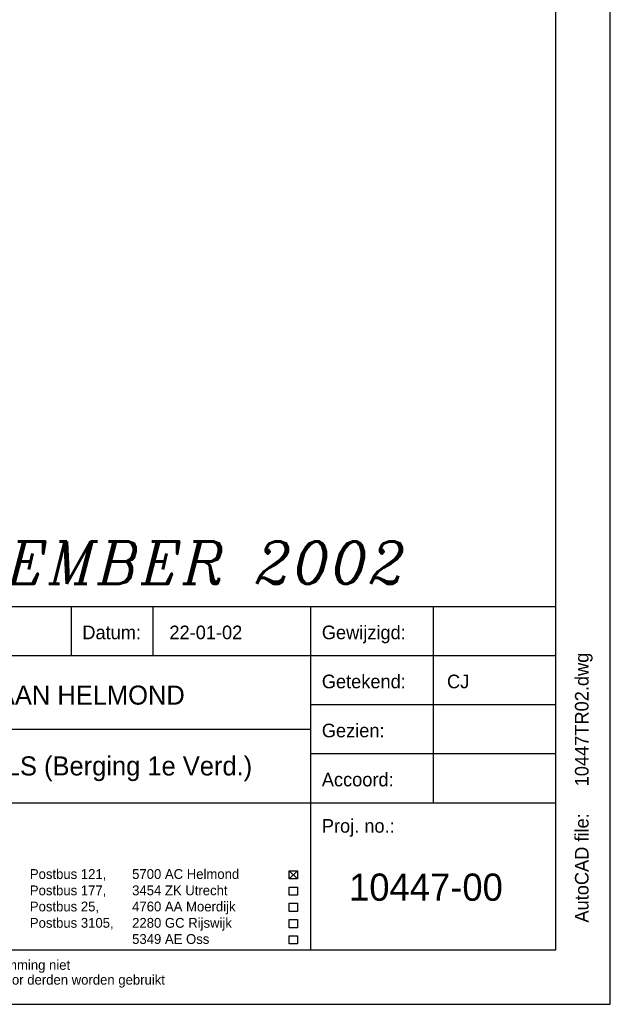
# Model space of a CAD drawing. Extents: x 3798 to 15678, y 462 to 8862.
# Tile 16 of 17: x 13508 to 15678, y 462 to 4076. Entities that reach past the tile are written whole.
import ezdxf

# ---------------------------------------------------------------- set-up
doc = ezdxf.new("R2010")
doc.units = 0
doc.header["$LTSCALE"] = 20
doc.layers.get('0').update_dxf_attribs({"linetype": 'CONTINUOUS'})
for name, color, linetype in [('00KAD025', 2, 'CONTINUOUS'), ('00KAD070', 5, 'CONTINUOUS'), ('BL$2----', 7, 'CONTINUOUS'), ('BL$4----', 7, 'CONTINUOUS')]:
    doc.layers.add(name, color=color, linetype=linetype)
doc.styles.add('BURO-018', font='BUROFONT.shx', dxfattribs={"height": 36})
doc.styles.add('BURO-025', font='BUROFONT.shx', dxfattribs={"height": 50})
doc.styles.add('BURO-035', font='BUROFONT.shx', dxfattribs={"height": 70})
doc.styles.add('BURO-050', font='BUROFONT.shx', dxfattribs={"height": 100})
doc.styles.add('ITALICC', font='italicc', dxfattribs={"width": 10, "height": 10})

# ---------------------------------------------------------------- blocks, each defined once
blk = doc.blocks.new('A2-HOR')
at = {"layer": '00KAD025', "linetype": 'CONTINUOUS'}
for p, q in [((594, 0), (594, 420)), ((0, 0), (594, 0))]:
    blk.add_line(p, q, dxfattribs=at)
at = {"layer": '00KAD070', "linetype": 'CONTINUOUS'}
for p, q in [((584, 10), (584, 410)), ((10, 10), (584, 10))]:
    blk.add_line(p, q, dxfattribs=at)
blk = doc.blocks.new('KUIJPERS')
at = {"color": 1}
for p, q in [((-185, 73), (-10, 73)), ((-99, 64), (-99, 73)), ((-84, 64), (-84, 73)), ((-55, 10), (-55, 73)), ((-32.5, 37), (-32.5, 73)), ((-185, 64), (-10, 64)), ((-55, 55), (-10, 55)), ((-185, 50.5), (-55, 50.5)), ((-55, 46), (-10, 46)), ((-185, 37), (-10, 37)), ((-59, 24.51), (-57.5, 23.01)), ((-59, 23.01), (-57.5, 24.51)), ((-59, 24.51), (-57.5, 24.51)), ((-59, 23.01), (-59, 24.51)), ((-57.5, 24.51), (-57.5, 23.01)), ((-57.5, 23.01), (-59, 23.01)), ((-59, 20.01), (-59, 21.51)), ((-59, 21.51), (-57.5, 21.51)), ((-57.5, 20.01), (-59, 20.01)), ((-57.5, 21.51), (-57.5, 20.01)), ((-59, 17.05), (-59, 18.55)), ((-59, 18.55), (-57.5, 18.55)), ((-57.5, 18.55), (-57.5, 17.05)), ((-57.5, 17.05), (-59, 17.05)), ((-59, 14.05), (-59, 15.55)), ((-59, 15.55), (-57.5, 15.55)), ((-57.5, 15.55), (-57.5, 14.05)), ((-57.5, 14.05), (-59, 14.05)), ((-59, 12.58), (-57.5, 12.58)), ((-59, 11.08), (-59, 12.58)), ((-57.5, 11.08), (-59, 11.08)), ((-57.5, 12.58), (-57.5, 11.08))]:
    blk.add_line(p, q, dxfattribs=at)
for s, height, style, p in [('Datum:', 2.5, 'BURO-025', (-97, 67)), ('Gewijzigd:', 2.5, 'BURO-025', (-53, 67)), ('Getekend:', 2.5, 'BURO-025', (-53, 58)), ('Gezien:', 2.5, 'BURO-025', (-53, 49)), ('Accoord:', 2.5, 'BURO-025', (-53, 40)), ('Proj. no.:', 2.5, 'BURO-025', (-53, 31.5)), ('Postbus 121, ', 1.8, 'BURO-018', (-106.64, 23.01)), ('5700 AC Helmond', 1.8, 'BURO-018', (-87.85, 23.01)), ('Postbus 177, ', 1.8, 'BURO-018', (-106.64, 20.01)), ('3454 ZK Utrecht', 1.8, 'BURO-018', (-87.85, 20.01)), ('Postbus 25, ', 1.8, 'BURO-018', (-106.64, 17.05)), ('4760 AA Moerdijk', 1.8, 'BURO-018', (-87.85, 17.05)), ('Postbus 3105,', 1.8, 'BURO-018', (-106.64, 14.05)), ('2280 GC Rijswijk', 1.8, 'BURO-018', (-87.85, 14.05)), ('5349 AE Oss', 1.8, 'BURO-018', (-87.85, 11.08)), ('Deze tekening blijft eigendom en mag zonder onze schriftelijke toestemming niet', 1.8, 'BURO-018', (-185, 6.33)), ('gekopieerd of aan derden ter inzage worden gegeven, noch voor of door derden worden gebruikt', 1.8, 'BURO-018', (-185, 3.61))]:
    blk.add_text(s, height=height, dxfattribs=dict(at, style=style)).set_placement(p)
at = {"color": 1, "style": 'BURO-025'}
blk.add_text('AutoCAD file:', height=2.5, rotation=90, dxfattribs=at).set_placement((-4, 15))
at = {"color": 150, "style": 'BURO-025'}
for tag, p in [('TKSCHAAL', (-167, 67)), ('TKBLADNR', (-124, 67)), ('TKDATCREAT', (-81, 67)), ('TKDATA', (-30, 67)), ('TKINIT', (-30, 58)), ('PRPRLEID', (-30, 49)), ('PRGRLEID', (-30, 40))]:
    blk.add_attdef(tag, p, '', height=2.5, dxfattribs=at)
at = {"color": 3, "style": 'BURO-035'}
for tag, p in [('PROMSCHR', (-177, 55)), ('TK1OMSCHR', (-177, 42))]:
    blk.add_attdef(tag, p, '', height=3.5, dxfattribs=at)
at = {"color": 1, "style": 'BURO-025'}
blk.add_attdef('TKFILE', (-4, 40), '', height=2.5, rotation=90, dxfattribs=at)
blk.add_attdef('PRNAAM', (-30, 31.5), '', height=2.5, dxfattribs=at)
at = {"color": 4, "style": 'BURO-050'}
blk.add_attdef('TKTEKNR', (-48, 19), '', height=5, dxfattribs=at)

msp = doc.modelspace()

# ---------------------------------------------------------------- block references
at = {"layer": 'BL$2----', "color": 1, "xscale": 20, "yscale": 20, "zscale": 20}
msp.add_blockref('A2-HOR', (3798.19578, 462.37482), dxfattribs=at)
at = {"layer": 'BL$4----', "color": 1}
ref = msp.add_blockref('KUIJPERS', (15678.19578, 462.37482), dxfattribs=dict(at, xscale=20, yscale=20, zscale=20))
ref.add_attrib('TKINIT', 'CJ', (15078.19578, 1622.37482), dxfattribs={"layer": '0', "color": 150, "height": 50, "style": 'BURO-025'})
ref.add_attrib('TKDATCREAT', '22-01-02', (14058.19578, 1802.37482), dxfattribs={"layer": '0', "color": 150, "height": 50, "style": 'BURO-025'})
ref.add_attrib('TKFILE', '10447TR02.dwg', (15598.19578, 1262.37482), dxfattribs={"layer": '0', "color": 1, "height": 50, "rotation": 90, "style": 'BURO-025'})
ref.add_attrib('TKTEKNR', '10447-00', (14718.19578, 842.37482), dxfattribs={"layer": '0', "color": 4, "height": 100, "style": 'BURO-050'})
ref.add_attrib('PROMSCHR', 'OPLEIDINGSCENTRUM KM-LAAN HELMOND', (12138.19578, 1562.37482), dxfattribs={"layer": '0', "color": 3, "height": 70, "style": 'BURO-035'})
ref.add_attrib('TK1OMSCHR', 'OPSTELLING BOILERS+KETELS (Berging 1e Verd.)', (12138.19578, 1302.37482), dxfattribs={"layer": '0', "color": 3, "height": 70, "style": 'BURO-035'})

# ---------------------------------------------------------------- texts
at = {"layer": 'BL$2----', "color": 5, "style": 'ITALICC'}
msp.add_text('REVISIE DECEMBER 2002', height=155.232, dxfattribs=at).set_placement((11984.6459, 2006.04272))

doc.saveas('drawing.dxf')
